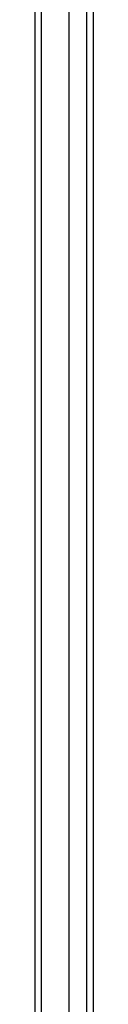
# Model space of a CAD drawing. Header units: inches. Extents: x 25 to 246, y 20 to 159.
# Tile 12 of 113: x 120.092 to 120.958, y 75.959 to 90.571. Entities that reach past the tile are written whole.
import ezdxf

# ---------------------------------------------------------------- set-up
doc = ezdxf.new("R2010")
doc.units = ezdxf.units.IN
doc.header["$MEASUREMENT"] = 0
doc.layers.add('Visible Edges(ANSI)', color=7, linetype='Continuous', lineweight=25)
doc.layers.add('Visible Tangent Edges(ANSI)', color=7, linetype='Continuous', lineweight=25)

msp = doc.modelspace()

# ---------------------------------------------------------------- linework, layer by layer
at = {"layer": 'Visible Edges(ANSI)'}
for p, q in [((120.092, 121.247), (120.092, 61.445)), ((120.603, 62.055), (120.603, 120.638)), ((120.958, 120.449), (120.958, 62.243))]:
    msp.add_line(p, q, dxfattribs=at)
at = {"layer": 'Visible Tangent Edges(ANSI)'}
for p, q in [((120.191, 61.445), (120.191, 121.247)), ((120.859, 120.579), (120.859, 62.113))]:
    msp.add_line(p, q, dxfattribs=at)

doc.saveas('drawing.dxf')
